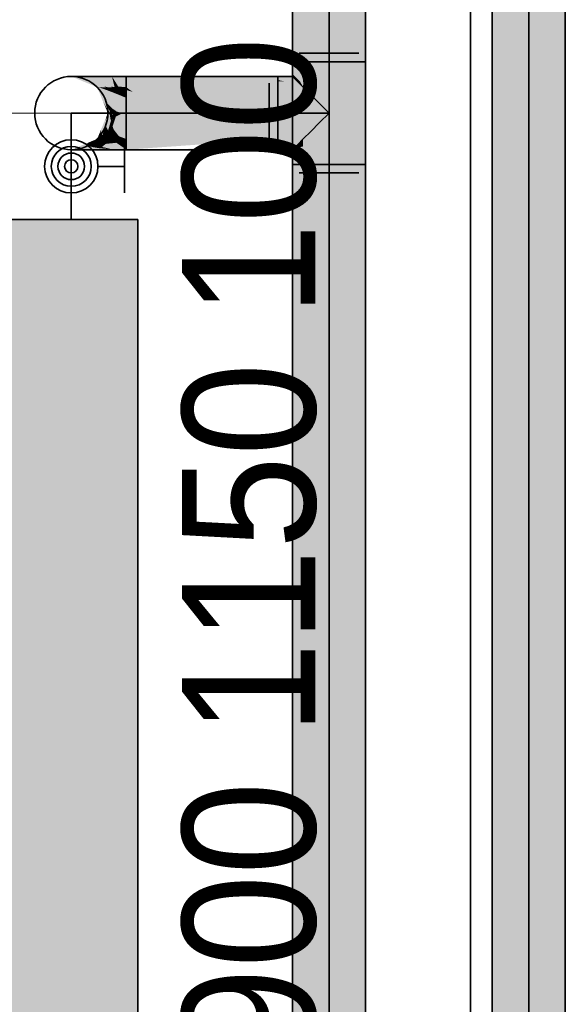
# Model space of a CAD drawing. Extents: x -208 to 552, y -140 to 454.
# Tile 8 of 47: x -78.48 to -70.28, y 317.88 to 332.66. Entities that reach past the tile are written whole.
import ezdxf

# ---------------------------------------------------------------- set-up
doc = ezdxf.new("R2010")
doc.units = 0
doc.layers.get('0').update_dxf_attribs({"lineweight": 35})
for name, color, linetype, lineweight in [('0-Shading', 7, 'Continuous', 35), ('5_DG-BESTAND', 7, 'Continuous', 25), ('H_Heizkoerpertext', 7, 'Continuous', 35)]:
    doc.layers.add(name, color=color, linetype=linetype, lineweight=lineweight)
for name, color, linetype, lineweight, true_color in [('H_Heizkoerper', 1, 'Continuous', 35, 0xff0000), ('H_Heizkoerperflaeche', 7, 'Continuous', 35, 0xc0c0c0), ('H_Ruecklauf', 5, 'Continuous', 35, 0x0000ff), ('H_Vorlauf', 1, 'Continuous', 35, 0xff0000), ('H_Vorlauf_Beschriftung', 1, 'Continuous', 18, 0xff0000)]:
    doc.layers.add(name, color=color, linetype=linetype, lineweight=lineweight, true_color=true_color)
doc.styles.get("Standard").update_dxf_attribs({"font": 'arial.ttf'})

# ---------------------------------------------------------------- blocks, each defined once
blk = doc.blocks.new('Shading-A06HSU30NL', base_point=(253.809, 271.391))
at = {"layer": '0-Shading', "color": 1, "true_color": 0xf50000}
for points in [[(-73.831, 332.032), (-73.831, 336.465), (-74.22, 332.032), (-74.22, 336.422)], [(-73.442, 332.032), (-73.442, 336.422), (-73.831, 332.032), (-73.831, 336.465)], [(-73.831, 330.997), (-73.831, 332.032), (-74.22, 330.873), (-74.22, 332.032)], [(-73.442, 332.032), (-73.831, 332.032), (-73.442, 330.833), (-73.831, 330.9)], [(-76.852, 331.631), (-76.879, 331.651), (-76.879, 331.636)], [(-76.879, 331.651), (-74.601, 331.262), (-74.601, 331.501)], [(-74.913, 331.262), (-74.601, 331.262), (-76.852, 331.631), (-76.879, 331.651)], [(-74.601, 331.651), (-76.879, 331.651), (-74.601, 331.501)], [(-76.879, 331.609), (-76.781, 331.58), (-76.879, 331.636), (-76.852, 331.631)], [(-76.879, 331.573), (-76.657, 331.491), (-76.879, 331.609), (-76.781, 331.58)], [(-76.879, 331.532), (-76.494, 331.373), (-76.879, 331.573), (-76.657, 331.491)], [(-76.781, 331.58), (-75.702, 331.262), (-76.852, 331.631), (-74.913, 331.262)], [(-76.04, 331.262), (-75.702, 331.262), (-76.657, 331.491), (-76.781, 331.58)], [(-76.879, 331.491), (-76.34, 331.262), (-76.879, 331.532), (-76.494, 331.373)], [(-76.879, 331.262), (-76.34, 331.262), (-76.879, 331.491)], [(-76.657, 331.491), (-76.494, 331.373), (-76.04, 331.262), (-76.226, 331.262)], [(-74.601, 331.537), (-74.601, 331.404), (-74.106, 331.537), (-73.973, 331.404)], [(-76.494, 331.373), (-76.34, 331.262), (-76.226, 331.262)], [(-76.879, 330.873), (-75.38, 330.873), (-76.879, 331.262), (-76.34, 331.262)], [(-76.34, 331.262), (-75.38, 330.873), (-76.226, 331.262), (-75.151, 330.873)], [(-76.226, 331.262), (-75.151, 330.873), (-76.04, 331.262), (-74.743, 330.873)], [(-76.04, 331.262), (-74.601, 331.016), (-75.702, 331.262)], [(-76.04, 331.262), (-74.743, 330.873), (-74.601, 331.016), (-74.601, 330.873)], [(-75.702, 331.262), (-74.601, 331.016), (-74.913, 331.262), (-74.601, 331.219)], [(-74.601, 331.219), (-74.601, 331.262), (-74.913, 331.262)], [(-74.601, 331.12), (-74.601, 330.987), (-73.973, 331.12), (-74.106, 330.987)], [(-73.831, 330.9), (-73.831, 330.997), (-74.22, 330.833), (-74.22, 330.873)], [(-74.22, 330.833), (-74.22, 330.763), (-73.831, 330.9), (-73.831, 330.784)], [(-73.831, 330.9), (-73.831, 330.784), (-73.442, 330.833), (-73.442, 330.763)], [(-74.22, 330.763), (-74.22, 330.492), (-73.831, 330.784), (-73.831, 330.492)], [(-73.831, 330.784), (-73.831, 330.492), (-73.442, 330.763), (-73.442, 330.492)], [(-73.959, 305.005), (-73.831, 330.492), (-74.22, 305.107), (-74.22, 330.492)], [(-73.831, 304.955), (-73.831, 330.492), (-73.959, 305.005)], [(-73.442, 304.688), (-73.442, 330.492), (-73.831, 304.776), (-73.831, 330.492)]]:
    blk.add_solid(points, dxfattribs=at)
at = {"layer": '0-Shading', "color": 14, "true_color": 0xb00000}
for points in [[(-74.22, 332.032), (-74.22, 336.422), (-74.381, 332.032), (-74.381, 336.318)], [(-73.281, 332.032), (-73.281, 336.318), (-73.442, 332.032), (-73.442, 336.422)], [(-74.246, 331.699), (-74.22, 332.032), (-74.381, 331.949), (-74.381, 332.032)], [(-74.22, 331.651), (-74.22, 332.032), (-74.246, 331.699)], [(-73.442, 332.032), (-73.442, 330.763), (-73.281, 332.032), (-73.281, 330.712)], [(-74.381, 331.949), (-74.381, 331.852), (-74.267, 331.738)], [(-76.879, 331.812), (-77.093, 331.812), (-76.879, 331.651), (-76.998, 331.66)], [(-76.879, 331.651), (-74.601, 331.651), (-75.159, 331.812), (-74.601, 331.716)], [(-76.879, 331.651), (-75.159, 331.812), (-76.879, 331.812)], [(-74.601, 331.716), (-74.601, 331.812), (-75.159, 331.812)], [(-74.362, 331.793), (-74.601, 331.793), (-74.495, 331.738), (-74.601, 331.757)], [(-74.601, 331.757), (-74.601, 331.738), (-74.495, 331.738)], [(-74.362, 331.793), (-74.495, 331.738), (-74.307, 331.738)], [(-74.322, 331.793), (-74.381, 331.852), (-74.331, 331.796)], [(-74.331, 331.796), (-74.381, 331.852), (-74.381, 331.812)], [(-74.381, 331.812), (-74.381, 330.712), (-74.247, 331.679), (-74.318, 330.774)], [(-74.247, 331.679), (-74.246, 331.699), (-74.381, 331.812), (-74.331, 331.796)], [(-74.267, 331.738), (-74.322, 331.793), (-74.246, 331.699), (-74.331, 331.796)], [(-76.998, 331.66), (-76.992, 331.651), (-76.879, 331.651)], [(-74.318, 330.774), (-74.266, 330.827), (-74.247, 331.679), (-74.246, 331.678)], [(-74.22, 331.651), (-74.246, 331.678), (-74.22, 330.873), (-74.266, 330.827)], [(-74.246, 331.678), (-74.246, 331.699), (-74.247, 331.679)], [(-74.22, 331.651), (-74.246, 331.699), (-74.246, 331.678)], [(-76.879, 330.716), (-76.879, 330.873), (-77.028, 330.816), (-77.001, 330.859)], [(-76.879, 330.873), (-76.992, 330.873), (-77.001, 330.859)], [(-75.38, 330.873), (-76.879, 330.873), (-76.875, 330.712), (-76.879, 330.716)], [(-75.38, 330.873), (-76.875, 330.712), (-75.254, 330.827)], [(-75.38, 330.873), (-75.254, 330.827), (-75.151, 330.873), (-75.04, 330.842)], [(-75.04, 330.842), (-75.254, 330.827), (-74.796, 330.774), (-75.01, 330.738)], [(-75.151, 330.873), (-75.04, 330.842), (-74.743, 330.873), (-74.707, 330.866)], [(-74.796, 330.774), (-74.707, 330.866), (-75.04, 330.842)], [(-74.796, 330.774), (-74.601, 330.808), (-74.707, 330.866), (-74.601, 330.844)], [(-74.707, 330.866), (-74.601, 330.873), (-74.743, 330.873)], [(-74.601, 330.844), (-74.601, 330.873), (-74.707, 330.866)], [(-74.322, 330.731), (-74.22, 330.763), (-74.22, 330.833)], [(-74.322, 330.731), (-74.267, 330.786), (-74.318, 330.774), (-74.266, 330.827)], [(-74.266, 330.827), (-74.267, 330.786), (-74.22, 330.873)], [(-74.22, 330.833), (-74.22, 330.873), (-74.267, 330.786)], [(-77.089, 330.717), (-77.093, 330.712), (-76.879, 330.712)], [(-77.089, 330.717), (-76.879, 330.712), (-77.028, 330.816), (-76.879, 330.716)], [(-76.879, 330.716), (-76.879, 330.712), (-76.875, 330.712)], [(-76.875, 330.712), (-76.879, 330.712), (-76.875, 330.712)], [(-75.01, 330.738), (-76.875, 330.712), (-75.159, 330.712)], [(-75.159, 330.712), (-74.601, 330.712), (-74.601, 330.808)], [(-74.601, 330.786), (-74.601, 330.731), (-74.307, 330.786), (-74.362, 330.731)], [(-74.381, 330.712), (-74.322, 330.731), (-74.318, 330.774)], [(-74.381, 330.712), (-74.381, 330.492), (-74.22, 330.763), (-74.22, 330.492)], [(-73.442, 330.763), (-73.442, 330.492), (-73.281, 330.712), (-73.281, 330.492)], [(-74.22, 305.327), (-74.22, 330.492), (-74.381, 305.503), (-74.381, 330.492)], [(-73.281, 304.553), (-73.281, 330.492), (-73.442, 304.553), (-73.442, 330.492)]]:
    blk.add_solid(points, dxfattribs=at)
at = {"layer": '0-Shading', "color": 16, "true_color": 0x850000}
for points in [[(-77.704, 331.812), (-77.315, 331.651), (-77.676, 331.812), (-77.301, 331.651)], [(-77.442, 330.821), (-77.704, 330.712), (-77.472, 330.8), (-77.676, 330.712)], [(-77.301, 330.873), (-77.315, 330.873), (-77.472, 330.8), (-77.442, 330.821)]]:
    blk.add_solid(points, dxfattribs=at)
at = {"layer": '0-Shading', "color": 14, "true_color": 0x920000}
for points in [[(-77.676, 331.812), (-77.301, 331.651), (-77.594, 331.812), (-77.257, 331.651)], [(-77.459, 330.777), (-77.291, 330.857), (-77.472, 330.8), (-77.301, 330.873)], [(-77.291, 330.857), (-77.257, 330.873), (-77.301, 330.873)], [(-77.472, 330.8), (-77.676, 330.712), (-77.459, 330.777), (-77.594, 330.712)]]:
    blk.add_solid(points, dxfattribs=at)
at = {"layer": '0-Shading', "color": 14, "true_color": 0x9d0000}
for points in [[(-77.463, 331.812), (-77.594, 331.812), (-77.253, 331.651), (-77.266, 331.655)], [(-77.463, 331.812), (-77.253, 331.651), (-77.188, 331.651)], [(-77.266, 331.655), (-77.257, 331.651), (-77.253, 331.651)], [(-77.393, 330.753), (-77.286, 330.816), (-77.459, 330.777), (-77.291, 330.857)], [(-77.291, 330.857), (-77.286, 330.816), (-77.257, 330.873), (-77.215, 330.857)], [(-77.215, 330.857), (-77.188, 330.873), (-77.257, 330.873)], [(-77.459, 330.777), (-77.594, 330.712), (-77.393, 330.753), (-77.463, 330.712)]]:
    blk.add_solid(points, dxfattribs=at)
at = {"layer": '0-Shading', "color": 14, "true_color": 0xa60000}
for points in [[(-77.292, 331.812), (-77.463, 331.812), (-77.164, 331.651), (-77.207, 331.662)], [(-77.292, 331.812), (-77.164, 331.651), (-77.097, 331.651)], [(-77.207, 331.662), (-77.188, 331.651), (-77.164, 331.651)], [(-77.286, 330.816), (-77.287, 330.735), (-77.203, 330.846), (-77.268, 330.732)], [(-77.286, 330.816), (-77.203, 330.846), (-77.215, 330.857)], [(-77.203, 330.846), (-77.268, 330.732), (-77.182, 330.829), (-77.242, 330.754)], [(-77.182, 330.829), (-77.216, 330.786), (-77.167, 330.816), (-77.187, 330.799)], [(-77.203, 330.846), (-77.188, 330.873), (-77.215, 330.857)], [(-77.188, 330.873), (-77.203, 330.846), (-77.154, 330.865), (-77.182, 330.829)], [(-77.148, 330.873), (-77.188, 330.873), (-77.154, 330.865)], [(-77.167, 330.816), (-77.117, 330.857), (-77.182, 330.829), (-77.154, 330.865)], [(-77.117, 330.857), (-77.097, 330.873), (-77.154, 330.865), (-77.148, 330.873)], [(-77.393, 330.753), (-77.463, 330.712), (-77.268, 330.732), (-77.292, 330.712)], [(-77.393, 330.753), (-77.287, 330.735), (-77.286, 330.816)], [(-77.216, 330.786), (-77.242, 330.754), (-77.187, 330.799)]]:
    blk.add_solid(points, dxfattribs=at)
at = {"layer": '0-Shading', "color": 14, "true_color": 0xac0000}
for points in [[(-77.093, 331.812), (-77.292, 331.812), (-77.053, 331.651), (-77.11, 331.662)], [(-77.093, 331.812), (-77.053, 331.651), (-76.992, 331.651)], [(-77.174, 331.421), (-77.252, 331.636), (-77.263, 331.556), (-77.301, 331.651)], [(-77.252, 331.636), (-77.257, 331.651), (-77.301, 331.651)], [(-77.11, 331.662), (-77.097, 331.651), (-77.053, 331.651)], [(-77.175, 331.338), (-77.118, 331.262), (-77.263, 331.556), (-77.174, 331.421)], [(-77.175, 331.338), (-77.145, 331.262), (-77.118, 331.262), (-77.117, 331.262)], [(-77.237, 330.928), (-77.186, 331.072), (-77.261, 330.971), (-77.192, 331.143)], [(-77.192, 331.143), (-77.186, 331.072), (-77.145, 331.262), (-77.126, 331.239)], [(-77.126, 331.239), (-77.117, 331.262), (-77.145, 331.262)], [(-77.261, 330.971), (-77.301, 330.873), (-77.237, 330.928), (-77.257, 330.873)], [(-77.187, 330.799), (-77.028, 330.816), (-77.072, 330.836)], [(-77.167, 330.816), (-77.16, 330.807), (-77.117, 330.857), (-77.114, 330.856)], [(-77.114, 330.856), (-77.16, 330.807), (-77.072, 330.836)], [(-77.114, 330.856), (-77.097, 330.873), (-77.117, 330.857)], [(-77.097, 330.873), (-77.114, 330.856), (-77.001, 330.859), (-77.072, 330.836)], [(-77.097, 330.873), (-77.001, 330.859), (-76.992, 330.873)], [(-77.028, 330.816), (-77.001, 330.859), (-77.072, 330.836)], [(-77.268, 330.732), (-77.292, 330.712), (-77.089, 330.717), (-77.093, 330.712)], [(-77.242, 330.754), (-77.268, 330.732), (-77.251, 330.731)], [(-77.089, 330.717), (-77.242, 330.754), (-77.251, 330.731)], [(-77.187, 330.799), (-77.242, 330.754), (-77.028, 330.816), (-77.089, 330.717)], [(-77.187, 330.799), (-77.16, 330.807), (-77.167, 330.816)]]:
    blk.add_solid(points, dxfattribs=at)
at = {"layer": '0-Shading', "color": 14, "true_color": 0x900000}
for points in [[(-74.601, 331.812), (-74.601, 331.793), (-74.381, 331.812), (-74.362, 331.793)], [(-74.601, 330.731), (-74.601, 330.712), (-74.362, 330.731), (-74.381, 330.712)]]:
    blk.add_solid(points, dxfattribs=at)
at = {"layer": '0-Shading', "color": 12, "true_color": 0xcd0000}
for points in [[(-74.495, 331.738), (-74.601, 331.738), (-74.22, 331.651), (-74.601, 331.651)], [(-74.307, 331.738), (-74.495, 331.738), (-74.22, 331.651)], [(-74.601, 330.873), (-74.601, 330.786), (-74.22, 330.873), (-74.307, 330.786)]]:
    blk.add_solid(points, dxfattribs=at)
at = {"layer": '0-Shading', "color": 14, "true_color": 0x8e0000}
for points in [[(-77.301, 331.651), (-77.315, 331.651), (-77.175, 331.338), (-77.229, 331.441)], [(-77.229, 331.441), (-77.154, 331.262), (-77.175, 331.338), (-77.145, 331.262)], [(-77.261, 330.971), (-77.192, 331.143), (-77.257, 331.014), (-77.177, 331.208)], [(-77.192, 331.143), (-77.145, 331.262), (-77.177, 331.208), (-77.154, 331.262)], [(-77.257, 331.014), (-77.315, 330.873), (-77.261, 330.971), (-77.301, 330.873)]]:
    blk.add_solid(points, dxfattribs=at)
at = {"layer": '0-Shading', "color": 12, "true_color": 0xc70000}
for points in [[(-77.175, 331.609), (-77.183, 331.636), (-77.252, 331.636), (-77.257, 331.651)], [(-77.257, 331.651), (-77.252, 331.65), (-77.253, 331.651)], [(-77.252, 331.65), (-77.183, 331.636), (-77.253, 331.651), (-77.188, 331.651)], [(-77.175, 331.609), (-77.252, 331.636), (-77.095, 331.336), (-77.174, 331.421)], [(-77.095, 331.336), (-77.174, 331.421), (-77.081, 331.285), (-77.144, 331.336)], [(-77.144, 331.336), (-77.117, 331.262), (-77.081, 331.285), (-77.074, 331.262)], [(-77.126, 331.239), (-77.186, 331.072), (-77.126, 331.239)], [(-77.126, 331.239), (-77.186, 331.072), (-77.109, 331.142), (-77.151, 331)], [(-77.117, 331.262), (-77.126, 331.239), (-77.114, 331.22)], [(-77.117, 331.262), (-77.126, 331.239), (-77.117, 331.262), (-77.126, 331.239)], [(-77.126, 331.239), (-77.109, 331.142), (-77.114, 331.22)], [(-77.095, 331.188), (-77.081, 331.239), (-77.114, 331.22), (-77.117, 331.262)], [(-77.114, 331.22), (-77.109, 331.146), (-77.095, 331.188), (-77.107, 331.148)], [(-77.109, 331.146), (-77.109, 331.142), (-77.107, 331.148)], [(-77.175, 330.915), (-77.151, 331), (-77.229, 330.951), (-77.186, 331.072)], [(-77.237, 330.928), (-77.257, 330.873), (-77.183, 330.888), (-77.188, 330.873)], [(-77.237, 330.928), (-77.183, 330.888), (-77.229, 330.951), (-77.175, 330.915)]]:
    blk.add_solid(points, dxfattribs=at)
at = {"layer": '0-Shading', "color": 12, "true_color": 0xdd0000}
for points in [[(-77.183, 331.636), (-77.089, 331.609), (-77.188, 331.651), (-77.094, 331.636)], [(-77.188, 331.651), (-77.162, 331.647), (-77.164, 331.651)], [(-77.081, 331.573), (-77.089, 331.609), (-77.175, 331.609), (-77.183, 331.636)], [(-77.081, 331.573), (-77.175, 331.609), (-77.022, 331.285), (-77.095, 331.336)], [(-77.162, 331.647), (-77.094, 331.636), (-77.164, 331.651), (-77.097, 331.651)], [(-77.022, 331.285), (-77.095, 331.336), (-77.017, 331.262), (-77.081, 331.285)], [(-77.081, 331.285), (-77.074, 331.262), (-77.017, 331.262)], [(-77.151, 331), (-77.116, 330.966), (-77.109, 331.142), (-77.083, 331.064)], [(-77.109, 331.142), (-77.083, 331.064), (-77.107, 331.148), (-77.035, 331.207)], [(-77.107, 331.148), (-77.084, 331.167), (-77.095, 331.188)], [(-77.095, 331.188), (-77.084, 331.167), (-77.081, 331.239), (-77.077, 331.235)], [(-77.077, 331.235), (-77.084, 331.167), (-77.044, 331.2)], [(-77.083, 331.064), (-77.068, 331.016), (-77.035, 331.207), (-77.027, 331.214)], [(-77.077, 331.235), (-77.074, 331.262), (-77.081, 331.239)], [(-77.074, 331.262), (-77.077, 331.235), (-77.035, 331.207), (-77.044, 331.2)], [(-77.074, 331.262), (-77.035, 331.207), (-77.024, 331.24)], [(-77.017, 331.262), (-77.074, 331.262), (-77.024, 331.24)], [(-77.035, 331.207), (-77.027, 331.214), (-77.024, 331.24), (-77.022, 331.239)], [(-77.022, 331.239), (-77.017, 331.262), (-77.024, 331.24)], [(-77.138, 330.902), (-77.116, 330.966), (-77.175, 330.915), (-77.151, 331)], [(-77.116, 330.966), (-77.085, 330.935), (-77.083, 331.064), (-77.068, 331.016)], [(-77.183, 330.888), (-77.188, 330.873), (-77.148, 330.873)], [(-77.175, 330.915), (-77.183, 330.888), (-77.138, 330.902), (-77.145, 330.881)], [(-77.183, 330.888), (-77.183, 330.888), (-77.145, 330.881), (-77.148, 330.873)], [(-77.145, 330.881), (-77.148, 330.873), (-77.097, 330.873)], [(-77.138, 330.902), (-77.145, 330.881), (-77.094, 330.888), (-77.097, 330.873)], [(-77.094, 330.888), (-77.085, 330.935), (-77.138, 330.902), (-77.116, 330.966)]]:
    blk.add_solid(points, dxfattribs=at)
at = {"layer": '0-Shading', "color": 1, "true_color": 0xec0000}
for points in [[(-77.094, 331.636), (-76.988, 331.609), (-77.097, 331.651), (-76.991, 331.636)], [(-77.097, 331.651), (-77.053, 331.645), (-77.053, 331.651)], [(-77.089, 331.609), (-76.984, 331.573), (-77.094, 331.636), (-76.988, 331.609)], [(-76.979, 331.532), (-76.984, 331.573), (-77.081, 331.573), (-77.089, 331.609)], [(-76.979, 331.532), (-77.081, 331.573), (-76.95, 331.262), (-77.022, 331.285)], [(-77.053, 331.645), (-76.991, 331.636), (-77.053, 331.651), (-76.992, 331.651)], [(-77.022, 331.285), (-77.017, 331.262), (-76.95, 331.262)], [(-77.068, 331.016), (-76.988, 330.914), (-77.027, 331.214), (-76.952, 331.251)], [(-76.952, 331.251), (-76.95, 331.262), (-77.027, 331.214), (-77.017, 331.262)], [(-76.99, 330.89), (-76.988, 330.914), (-77.085, 330.935), (-77.068, 331.016)], [(-77.094, 330.888), (-77.097, 330.873), (-76.992, 330.873)], [(-76.99, 330.89), (-77.085, 330.935), (-76.992, 330.873), (-77.094, 330.888)]]:
    blk.add_solid(points, dxfattribs=at)
at = {"layer": '0-Shading', "color": 1, "true_color": 0xf40000}
for points in [[(-76.991, 331.636), (-76.879, 331.609), (-76.992, 331.651), (-76.879, 331.636)], [(-76.992, 331.651), (-76.908, 331.64), (-76.879, 331.651)], [(-76.988, 331.609), (-76.879, 331.573), (-76.991, 331.636), (-76.879, 331.609)], [(-76.984, 331.573), (-76.879, 331.532), (-76.988, 331.609), (-76.879, 331.573)], [(-76.879, 331.491), (-76.879, 331.532), (-76.979, 331.532), (-76.984, 331.573)], [(-76.908, 331.64), (-76.879, 331.636), (-76.879, 331.651)], [(-76.979, 331.532), (-76.95, 331.262), (-76.879, 331.491), (-76.879, 331.262)], [(-76.988, 330.914), (-76.879, 330.873), (-76.952, 331.251), (-76.879, 331.262)], [(-76.879, 331.262), (-76.95, 331.262), (-76.952, 331.251)], [(-76.99, 330.89), (-76.992, 330.873), (-76.879, 330.873)], [(-76.99, 330.89), (-76.941, 330.882), (-76.988, 330.914), (-76.949, 330.899)], [(-76.941, 330.882), (-76.879, 330.873), (-76.949, 330.899)]]:
    blk.add_solid(points, dxfattribs=at)
at = {"layer": '0-Shading', "color": 12, "true_color": 0xe40000}
for points in [[(-74.601, 331.651), (-74.601, 331.537), (-74.22, 331.651), (-74.106, 331.537)], [(-74.601, 330.987), (-74.601, 330.873), (-74.106, 330.987), (-74.22, 330.873)]]:
    blk.add_solid(points, dxfattribs=at)
at = {"layer": '0-Shading', "color": 1, "true_color": 0xfd0000}
for points in [[(-74.601, 331.404), (-74.601, 331.262), (-73.973, 331.404), (-73.831, 331.262)], [(-74.601, 331.262), (-74.601, 331.12), (-73.831, 331.262), (-73.973, 331.12)]]:
    blk.add_solid(points, dxfattribs=at)
blk = doc.blocks.new('Shading-A06HSU32NL', base_point=(250.769, 270.081))
at = {"layer": '0-Shading', "color": 174, "true_color": 0x0000b0}
for points in [[(-71.22, 306.532), (-71.22, 336.154), (-71.381, 306.532), (-71.381, 336.05)], [(-70.281, 306.532), (-70.281, 336.05), (-70.442, 306.532), (-70.442, 336.154)]]:
    blk.add_solid(points, dxfattribs=at)
at = {"layer": '0-Shading', "color": 5, "true_color": 0x0000f5}
for points in [[(-70.831, 306.532), (-70.831, 336.197), (-71.22, 306.532), (-71.22, 336.154)], [(-70.442, 306.532), (-70.442, 336.154), (-70.831, 306.532), (-70.831, 336.197)]]:
    blk.add_solid(points, dxfattribs=at)
blk = doc.blocks.new('Referenz-A06HSU36NL', base_point=(-177.958, -120.344))
at = {"layer": '5_DG-BESTAND', "color": 0, "lineweight": 35}
blk.add_line((-71.704, 132.342), (-71.704, 378.271), dxfattribs=at)
blk = doc.blocks.new('Heizkörper-A06HSU3MNL', base_point=(-80.104, 302.767))
at = {"color": 0, "linetype": 'ByBlock', "lineweight": -2, "ltscale": 0.35}
for p, q in [((-78.704, 329.662), (-76.704, 329.662)), ((-78.704, 306.662), (-78.704, 329.662)), ((-76.704, 329.662), (-76.704, 306.662)), ((-76.704, 306.662), (-78.704, 306.662))]:
    blk.add_line(p, q, dxfattribs=at)
at = {"layer": 'H_Heizkoerperflaeche', "linetype": 'ByBlock', "lineweight": -2, "ltscale": 0.35}
blk.add_solid([(-78.704, 329.662), (-76.704, 329.662), (-78.704, 306.662), (-76.704, 306.662)], dxfattribs=at)
at = {"layer": 'H_Ruecklauf', "linetype": 'ByBlock', "lineweight": -2, "ltscale": 0.35}
blk.add_line((-77.704, 306.662), (-77.704, 305.762), dxfattribs=at)
blk.add_circle((-77.704, 305.762), 0.1, dxfattribs=at)
at = {"layer": 'H_Vorlauf', "color": 0, "linetype": 'ByBlock', "lineweight": -2, "ltscale": 0.35}
for p, q in [((-77.704, 329.662), (-77.704, 331.262)), ((-76.904, 330.862), (-76.904, 330.062)), ((-77.304, 330.462), (-76.904, 330.462))]:
    blk.add_line(p, q, dxfattribs=at)
for radius in [0.4, 0.3, 0.2, 0.1]:
    blk.add_circle((-77.704, 330.462), radius, dxfattribs=at)
at = {"layer": 'H_Heizkoerpertext', "linetype": 'ByBlock', "lineweight": -2, "ltscale": 0.35, "insert": (-76.038, 304.167), "char_height": 2, "attachment_point": 1, "rotation": 90}
blk.add_mtext('{\\W0.9;\\fArial;Charleston 900 1150 100}', dxfattribs=at)
blk = doc.blocks.new('Rohr - 1703-A06HSU4SNL', base_point=(-70.831, 305.762))
at = {"color": 0, "linetype": 'ByBlock', "lineweight": -2, "ltscale": 0.35}
blk.add_line((-70.831, 352.545), (-70.831, 305.762), dxfattribs=at)
blk = doc.blocks.new('Rohr - 1703-A06HSU70NL', base_point=(-77.704, 331.262))
at = {"color": 0, "linetype": 'ByBlock', "lineweight": -2, "ltscale": 0.35}
blk.add_line((-77.704, 331.262), (-73.831, 331.262), dxfattribs=at)
blk = doc.blocks.new('Bauteilbeschriftung-A06HSU72NL', base_point=(-132.197, 321.262))
at = {"color": 0, "linetype": 'ByBlock', "lineweight": -2, "ltscale": 0.18}
blk.add_line((-94.79, 331.262), (-77.704, 331.262), dxfattribs=at)
blk = doc.blocks.new('Rohr - 1703-A06HSU74NL', base_point=(-73.831, 331.262))
at = {"color": 0, "linetype": 'ByBlock', "lineweight": -2, "ltscale": 0.35}
blk.add_line((-73.831, 355.545), (-73.831, 331.262), dxfattribs=at)
blk = doc.blocks.new('Rohr - 1703-A06HSU78NL', base_point=(-77.704, 252.47))
at = {"color": 0, "linetype": 'ByBlock', "lineweight": -2, "ltscale": 0.35}
blk.add_line((-73.831, 331.262), (-73.831, 252.47), dxfattribs=at)
blk = doc.blocks.new('T-Stück-A06HSU7CNL', base_point=(-74.731, 330.362))
at = {"color": 0, "lineweight": -2}
for p, q in [((-73.381, 332.162), (-74.281, 332.162)), ((-74.731, 331.712), (-74.731, 330.812)), ((-74.281, 330.362), (-73.381, 330.362))]:
    blk.add_line(p, q, dxfattribs=at)
blk = doc.blocks.new('Geometrie-A06HSU7ONL', base_point=(-78.254, 159.517))
at = {"layer": 'H_Ruecklauf', "lineweight": -2}
for p, q in [((-71.381, 351.72), (-71.381, 306.532)), ((-70.281, 306.532), (-70.281, 351.72))]:
    blk.add_line(p, q, dxfattribs=at)
blk = doc.blocks.new('Geometrie-A06HSU7QNL', base_point=(-78.254, 158.637))
at = {"layer": 'H_Vorlauf', "lineweight": -2}
for p, q in [((-74.381, 354.72), (-74.381, 332.032)), ((-73.281, 332.032), (-73.281, 354.72)), ((-74.059, 332.032), (-74.381, 332.032)), ((-74.381, 332.032), (-74.381, 330.492)), ((-74.381, 332.032), (-74.059, 332.032)), ((-73.603, 332.032), (-74.059, 332.032)), ((-74.059, 332.032), (-73.603, 332.032)), ((-73.281, 332.032), (-73.603, 332.032)), ((-73.603, 332.032), (-73.281, 332.032)), ((-73.281, 330.492), (-73.281, 332.032)), ((-77.704, 331.812), (-77.676, 331.812)), ((-77.676, 331.812), (-77.594, 331.812)), ((-77.594, 331.812), (-77.463, 331.812)), ((-77.463, 331.812), (-77.292, 331.812)), ((-77.292, 331.812), (-77.093, 331.812)), ((-77.093, 331.812), (-76.879, 331.812)), ((-76.879, 331.812), (-76.879, 330.712)), ((-74.601, 331.812), (-76.879, 331.812)), ((-76.879, 331.49), (-76.879, 331.812)), ((-74.601, 331.49), (-74.601, 331.812)), ((-74.601, 331.793), (-74.601, 331.812)), ((-74.601, 331.812), (-74.601, 331.793)), ((-74.601, 331.812), (-74.381, 331.812)), ((-74.601, 331.738), (-74.601, 331.793)), ((-74.601, 331.793), (-74.601, 331.738)), ((-74.601, 331.651), (-74.601, 331.738)), ((-74.601, 331.738), (-74.601, 331.651)), ((-74.362, 331.793), (-74.381, 331.812)), ((-74.381, 331.812), (-74.362, 331.793)), ((-74.307, 331.738), (-74.362, 331.793)), ((-74.362, 331.793), (-74.307, 331.738)), ((-74.22, 331.651), (-74.307, 331.738)), ((-74.307, 331.738), (-74.22, 331.651)), ((-74.601, 331.537), (-74.601, 331.651)), ((-74.601, 331.651), (-74.601, 331.537)), ((-74.106, 331.537), (-74.22, 331.651)), ((-74.22, 331.651), (-74.106, 331.537)), ((-76.879, 331.034), (-76.879, 331.49)), ((-74.601, 331.404), (-74.601, 331.537)), ((-74.601, 331.537), (-74.601, 331.404)), ((-74.601, 331.034), (-74.601, 331.49)), ((-73.973, 331.404), (-74.106, 331.537)), ((-74.106, 331.537), (-73.973, 331.404)), ((-74.601, 331.262), (-74.601, 331.404)), ((-74.601, 331.404), (-74.601, 331.262)), ((-73.831, 331.262), (-73.973, 331.404)), ((-73.973, 331.404), (-73.831, 331.262)), ((-74.601, 331.12), (-74.601, 331.262)), ((-74.601, 331.262), (-74.601, 331.12)), ((-74.601, 330.987), (-74.601, 331.12)), ((-74.601, 331.12), (-74.601, 330.987)), ((-74.106, 330.987), (-73.973, 331.12)), ((-73.973, 331.12), (-74.106, 330.987)), ((-73.973, 331.12), (-73.831, 331.262)), ((-73.831, 331.262), (-73.973, 331.12)), ((-76.879, 330.712), (-76.879, 331.034)), ((-74.601, 330.712), (-74.601, 331.034)), ((-74.601, 330.873), (-74.601, 330.987)), ((-74.601, 330.987), (-74.601, 330.873)), ((-74.22, 330.873), (-74.106, 330.987)), ((-74.106, 330.987), (-74.22, 330.873)), ((-74.601, 330.786), (-74.601, 330.873)), ((-74.601, 330.873), (-74.601, 330.786)), ((-74.307, 330.786), (-74.22, 330.873)), ((-74.22, 330.873), (-74.307, 330.786)), ((-77.704, 330.712), (-77.676, 330.712)), ((-77.676, 330.712), (-77.594, 330.712)), ((-77.594, 330.712), (-77.463, 330.712)), ((-77.463, 330.712), (-77.292, 330.712)), ((-77.292, 330.712), (-77.093, 330.712)), ((-77.093, 330.712), (-76.879, 330.712)), ((-76.879, 330.712), (-74.601, 330.712)), ((-74.601, 330.731), (-74.601, 330.786)), ((-74.601, 330.786), (-74.601, 330.731)), ((-74.601, 330.712), (-74.601, 330.731)), ((-74.601, 330.731), (-74.601, 330.712)), ((-74.601, 330.712), (-74.381, 330.712)), ((-74.381, 330.712), (-74.362, 330.731)), ((-74.362, 330.731), (-74.381, 330.712)), ((-74.362, 330.731), (-74.307, 330.786)), ((-74.307, 330.786), (-74.362, 330.731)), ((-74.381, 330.492), (-74.381, 253.295)), ((-74.059, 330.492), (-74.381, 330.492)), ((-74.381, 330.492), (-74.059, 330.492)), ((-73.603, 330.492), (-74.059, 330.492)), ((-74.059, 330.492), (-73.603, 330.492)), ((-73.281, 330.492), (-73.603, 330.492)), ((-73.603, 330.492), (-73.281, 330.492)), ((-73.281, 253.295), (-73.281, 330.492))]:
    blk.add_line(p, q, dxfattribs=at)
blk.add_circle((-77.704, 331.262), 0.55, dxfattribs=at)
blk.add_circle((-77.704, 331.262), 0.55, dxfattribs=at)

msp = doc.modelspace()

# ---------------------------------------------------------------- block references
at = {"color": 251, "lineweight": 25, "ltscale": 0.25, "true_color": 0x585858}
msp.add_blockref('Referenz-A06HSU36NL', (-177.958, -120.344), dxfattribs=at)
at = {"linetype": 'Continuous', "ltscale": 0.35}
for name, p in [('Geometrie-A06HSU7ONL', (-78.254, 159.517)), ('Geometrie-A06HSU7QNL', (-78.254, 158.637))]:
    msp.add_blockref(name, p, dxfattribs=at)
for name, p in [('Shading-A06HSU30NL', (253.809, 271.391)), ('Shading-A06HSU32NL', (250.769, 270.081))]:
    msp.add_blockref(name, p)
at = {"layer": 'H_Heizkoerper', "ltscale": 0.35}
msp.add_blockref('Heizkörper-A06HSU3MNL', (-80.104, 302.767), dxfattribs=at)
at = {"layer": 'H_Ruecklauf', "ltscale": 0.35}
msp.add_blockref('Rohr - 1703-A06HSU4SNL', (-70.831, 305.762), dxfattribs=at)
at = {"layer": 'H_Vorlauf', "ltscale": 0.35}
for name, p in [('Rohr - 1703-A06HSU74NL', (-73.831, 331.262)), ('T-Stück-A06HSU7CNL', (-74.731, 330.362)), ('Rohr - 1703-A06HSU70NL', (-77.704, 331.262)), ('Rohr - 1703-A06HSU78NL', (-77.704, 252.47))]:
    msp.add_blockref(name, p, dxfattribs=at)
at = {"layer": 'H_Vorlauf_Beschriftung', "ltscale": 0.18}
msp.add_blockref('Bauteilbeschriftung-A06HSU72NL', (-132.197, 321.262), dxfattribs=at)

doc.saveas('drawing.dxf')
